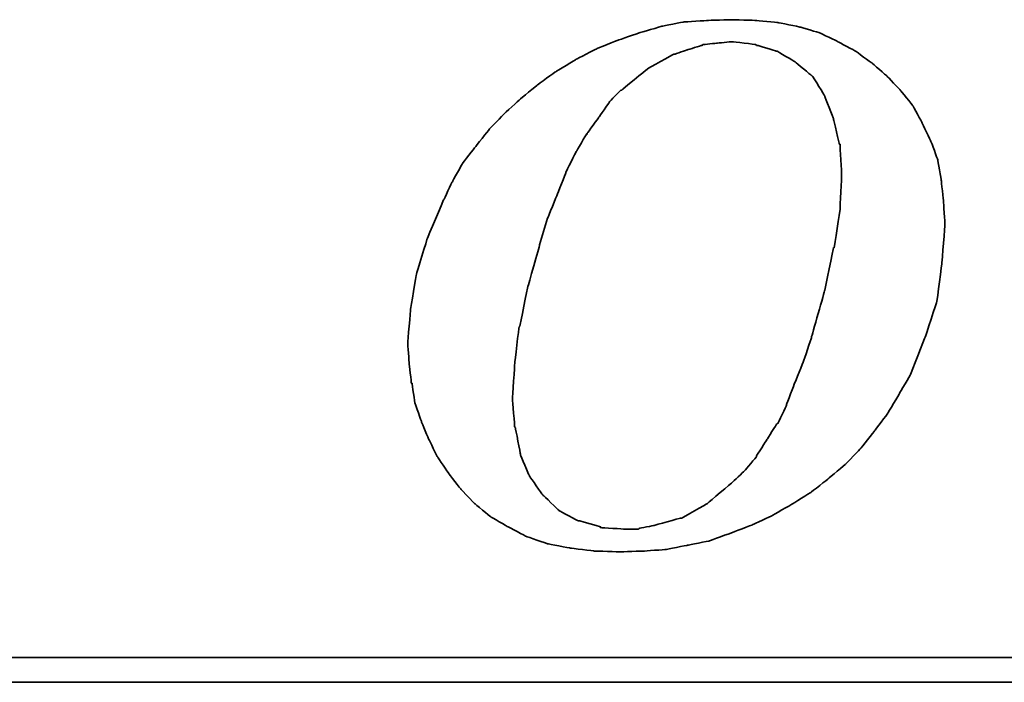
# Model space of a CAD drawing. Header units: millimetres. Extents: x 920 to 1152, y 73 to 164.
# Tile 33 of 51: x 1094.39 to 1098.46, y 95.73 to 98.47. Entities that reach past the tile are written whole.
import ezdxf

# ---------------------------------------------------------------- set-up
doc = ezdxf.new("R2010")
doc.units = ezdxf.units.MM
doc.header["$LTSCALE"] = 0.15
doc.layers.add('DIM', color=4, linetype='CONTINUOUS')
doc.layers.add('layer 1', color=7, linetype='CONTINUOUS')

# ---------------------------------------------------------------- blocks, each defined once
blk = doc.blocks.new('TBI MOTION logo(完整正式版)')
at = {"layer": 'layer 1', "color": 22, "lineweight": 35}
for points, knots in [([(-11.34375, -6.98375), (-11.34375, -6.98375), (-10.91375, -7.43875), (-10.91375, -7.43875), (-10.91375, -7.43875), (-10.91375, -7.43875), (-10.38625, -7.87125), (-10.38625, -7.87125), (-10.38625, -7.87125), (-10.38625, -7.87125), (-9.81125, -8.20375), (-9.81125, -8.20375), (-9.81125, -8.20375), (-9.81125, -8.20375), (-9.21125, -8.51875), (-9.21125, -8.51875), (-9.21125, -8.51875), (-9.21125, -8.51875), (-8.51625, -8.75875), (-8.51625, -8.75875), (-8.51625, -8.75875), (-8.51625, -8.75875), (-7.77125, -8.90375), (-7.77125, -8.90375), (-7.77125, -8.90375), (-7.77125, -8.90375), (-6.97875, -8.99875), (-6.97875, -8.99875), (-6.97875, -8.99875), (-6.97875, -8.99875), (-6.14125, -9.02375), (-6.14125, -9.02375), (-6.14125, -9.02375), (-6.14125, -9.02375), (-5.37125, -8.99875), (-5.37125, -8.99875), (-5.37125, -8.99875), (-5.37125, -8.99875), (-4.65375, -8.94875), (-4.65375, -8.94875), (-4.65375, -8.94875), (-4.65375, -8.94875), (-3.93375, -8.80625), (-3.93375, -8.80625), (-3.93375, -8.80625), (-3.93375, -8.80625), (-3.21375, -8.66375), (-3.21375, -8.66375), (-3.21375, -8.66375), (-3.21375, -8.66375), (-2.49375, -8.39875), (-2.49375, -8.39875), (-2.49375, -8.39875), (-2.49375, -8.39875), (-1.79875, -8.13375), (-1.79875, -8.13375), (-1.79875, -8.13375), (-1.79875, -8.13375), (-1.17375, -7.84375), (-1.17375, -7.84375), (-1.17375, -7.84375), (-1.17375, -7.84375), (-0.52375, -7.46375), (-0.52375, -7.46375), (-0.52375, -7.46375), (-0.52375, -7.46375), (0.10124, -7.07875), (0.10124, -7.07875), (0.10124, -7.07875), (0.10124, -7.07875), (0.67625, -6.62375), (0.67625, -6.62375), (0.67625, -6.62375), (0.67625, -6.62375), (1.24874, -6.14375), (1.24874, -6.14375), (1.24874, -6.14375), (1.24874, -6.14375), (1.72874, -5.64125), (1.72874, -5.64125), (1.72874, -5.64125), (1.72874, -5.64125), (2.18624, -5.06375), (2.18624, -5.06375), (2.18624, -5.06375), (2.18624, -5.06375), (2.61625, -4.48874), (2.61625, -4.48874), (2.61625, -4.48874), (2.61625, -4.48874), (3.00125, -3.83874), (3.00125, -3.83874), (3.00125, -3.83874), (3.00125, -3.83874), (3.36124, -3.21374), (3.36124, -3.21374), (3.36124, -3.21374), (3.36124, -3.21374), (3.84374, -1.99125), (3.84374, -1.99125), (3.84374, -1.99125), (3.84374, -1.99125), (4.22625, -0.81875), (4.22625, -0.81875), (4.22625, -0.81875), (4.22625, -0.81875), (4.39125, 0.45624), (4.39125, 0.45624), (4.39125, 0.45624), (4.39125, 0.45624), (4.48874, 1.70124), (4.48874, 1.70124), (4.48874, 1.70124), (4.48874, 1.70124), (4.43874, 2.44625), (4.43874, 2.44625), (4.43874, 2.44625), (4.43874, 2.44625), (4.36874, 3.14125), (4.36874, 3.14125), (4.36874, 3.14125), (4.36874, 3.14125), (4.25125, 3.81125), (4.25125, 3.81125), (4.25125, 3.81125), (4.25125, 3.81125), (4.03124, 4.41125), (4.03124, 4.41125), (4.03124, 4.41125), (4.03124, 4.41125), (3.74374, 5.01125), (3.74374, 5.01125), (3.74374, 5.01125), (3.74374, 5.01125), (3.43124, 5.58875), (3.43124, 5.58875), (3.43124, 5.58875), (3.43124, 5.58875), (3.02625, 6.09125), (3.02625, 6.09125), (3.02625, 6.09125), (3.02625, 6.09125), (2.59374, 6.54875), (2.59374, 6.54875), (2.59374, 6.54875), (2.59374, 6.54875), (2.09124, 6.98125), (2.09124, 6.98125), (2.09124, 6.98125), (2.09124, 6.98125), (1.56124, 7.36625), (1.56124, 7.36625), (1.56124, 7.36625), (1.56124, 7.36625), (0.98624, 7.67625), (0.98624, 7.67625), (0.98624, 7.67625), (0.98624, 7.67625), (0.38624, 7.96375), (0.38624, 7.96375), (0.38624, 7.96375), (0.38624, 7.96375), (-0.25875, 8.15625), (-0.25875, 8.15625), (-0.25875, 8.15625), (-0.25875, 8.15625), (-0.98125, 8.30125), (-0.98125, 8.30125), (-0.98125, 8.30125), (-0.98125, 8.30125), (-1.70124, 8.37125), (-1.70124, 8.37125), (-1.70124, 8.37125), (-1.70124, 8.37125), (-2.49375, 8.39624), (-2.49375, 8.39624), (-2.49375, 8.39624), (-2.49375, 8.39624), (-3.28625, 8.37125), (-3.28625, 8.37125), (-3.28625, 8.37125), (-3.28625, 8.37125), (-4.05125, 8.32125), (-4.05125, 8.32125), (-4.05125, 8.32125), (-4.05125, 8.32125), (-4.77375, 8.18125), (-4.77375, 8.18125), (-4.77375, 8.18125), (-4.77375, 8.18125), (-5.51625, 7.96375), (-5.51625, 7.96375), (-5.51625, 7.96375), (-5.51625, 7.96375), (-6.21125, 7.72625), (-6.21125, 7.72625), (-6.21125, 7.72625), (-6.21125, 7.72625), (-6.92875, 7.43625), (-6.92875, 7.43625), (-6.92875, 7.43625), (-6.92875, 7.43625), (-7.57875, 7.10125), (-7.57875, 7.10125), (-7.57875, 7.10125), (-7.57875, 7.10125), (-8.24875, 6.69125), (-8.24875, 6.69125), (-8.24875, 6.69125), (-8.24875, 6.69125), (-8.84875, 6.26125), (-8.84875, 6.26125), (-8.84875, 6.26125), (-8.84875, 6.26125), (-9.42625, 5.78125), (-9.42625, 5.78125), (-9.42625, 5.78125), (-9.42625, 5.78125), (-9.95375, 5.30125), (-9.95375, 5.30125), (-9.95375, 5.30125), (-9.95375, 5.30125), (-10.43375, 4.79624), (-10.43375, 4.79624), (-10.43375, 4.79624), (-10.43375, 4.79624), (-10.88875, 4.22125), (-10.88875, 4.22125), (-10.88875, 4.22125), (-10.88875, 4.22125), (-11.29875, 3.69375), (-11.29875, 3.69375), (-11.29875, 3.69375), (-11.29875, 3.69375), (-11.63375, 3.09125), (-11.63375, 3.09125), (-11.63375, 3.09125), (-11.63375, 3.09125), (-11.91875, 2.49625), (-11.91875, 2.49625), (-11.91875, 2.49625), (-11.91875, 2.49625), (-12.44875, 1.24625), (-12.44875, 1.24625), (-12.44875, 1.24625), (-12.44875, 1.24625), (-12.80875, 0.06874), (-12.80875, 0.06874), (-12.80875, 0.06874), (-12.80875, 0.06874), (-12.99875, -1.07875), (-12.99875, -1.07875), (-12.99875, -1.07875), (-12.99875, -1.07875), (-13.09375, -2.18375), (-13.09375, -2.18375), (-13.09375, -2.18375), (-13.09375, -2.18375), (-13.04875, -2.85375), (-13.04875, -2.85375), (-13.04875, -2.85375), (-13.04875, -2.85375), (-12.97375, -3.50375), (-12.97375, -3.50375), (-12.97375, -3.50375), (-12.97375, -3.50375), (-12.95375, -3.50375), (-12.95375, -3.50375), (-12.95375, -3.50375), (-12.95375, -3.50375), (-12.85375, -4.17375), (-12.85375, -4.17375), (-12.85375, -4.17375), (-12.85375, -4.17375), (-12.63875, -4.77624), (-12.63875, -4.77624), (-12.63875, -4.77624), (-12.63875, -4.77624), (-12.39875, -5.35125), (-12.39875, -5.35125), (-12.39875, -5.35125), (-12.39875, -5.35125), (-12.11375, -5.92875), (-12.11375, -5.92875), (-12.11375, -5.92875), (-12.11375, -5.92875), (-11.75375, -6.45375), (-11.75375, -6.45375), (-11.75375, -6.45375), (-11.75375, -6.45375), (-11.34375, -6.98375), (-11.34375, -6.98375)], [0, 0, 0, 0, 0.01369863, 0.01369863, 0.01369863, 0.01369864, 0.02739726, 0.02739726, 0.02739726, 0.02739727, 0.04109589, 0.04109589, 0.04109589, 0.0410959, 0.05479452, 0.05479452, 0.05479452, 0.05479453, 0.06849315, 0.06849315, 0.06849315, 0.06849316, 0.08219178, 0.08219178, 0.08219178, 0.08219179, 0.09589041, 0.09589041, 0.09589041, 0.09589042, 0.10958904, 0.10958904, 0.10958904, 0.10958905, 0.12328767, 0.12328767, 0.12328767, 0.12328768, 0.1369863, 0.1369863, 0.1369863, 0.13698631, 0.15068493, 0.15068493, 0.15068493, 0.15068494, 0.16438356, 0.16438356, 0.16438356, 0.16438357, 0.17808219, 0.17808219, 0.17808219, 0.1780822, 0.19178082, 0.19178082, 0.19178082, 0.19178083, 0.20547945, 0.20547945, 0.20547945, 0.20547946, 0.21917808, 0.21917808, 0.21917808, 0.21917809, 0.23287671, 0.23287671, 0.23287671, 0.23287672, 0.24657534, 0.24657534, 0.24657534, 0.24657535, 0.26027397, 0.26027397, 0.26027397, 0.26027398, 0.2739726, 0.2739726, 0.2739726, 0.27397261, 0.28767123, 0.28767123, 0.28767123, 0.28767124, 0.30136986, 0.30136986, 0.30136986, 0.30136987, 0.31506849, 0.31506849, 0.31506849, 0.3150685, 0.32876712, 0.32876712, 0.32876712, 0.32876713, 0.34246575, 0.34246575, 0.34246575, 0.34246576, 0.35616438, 0.35616438, 0.35616438, 0.35616439, 0.36986301, 0.36986301, 0.36986301, 0.36986302, 0.38356164, 0.38356164, 0.38356164, 0.38356165, 0.39726027, 0.39726027, 0.39726027, 0.39726028, 0.4109589, 0.4109589, 0.4109589, 0.41095891, 0.42465753, 0.42465753, 0.42465753, 0.42465754, 0.43835616, 0.43835616, 0.43835616, 0.43835617, 0.45205479, 0.45205479, 0.45205479, 0.4520548, 0.46575342, 0.46575342, 0.46575342, 0.46575343, 0.47945205, 0.47945205, 0.47945205, 0.47945206, 0.49315068, 0.49315068, 0.49315068, 0.49315069, 0.50684932, 0.50684932, 0.50684932, 0.50684933, 0.52054795, 0.52054795, 0.52054795, 0.52054796, 0.53424658, 0.53424658, 0.53424658, 0.53424659, 0.54794521, 0.54794521, 0.54794521, 0.54794522, 0.56164384, 0.56164384, 0.56164384, 0.56164385, 0.57534247, 0.57534247, 0.57534247, 0.57534248, 0.5890411, 0.5890411, 0.5890411, 0.58904111, 0.60273973, 0.60273973, 0.60273973, 0.60273974, 0.61643836, 0.61643836, 0.61643836, 0.61643837, 0.63013699, 0.63013699, 0.63013699, 0.630137, 0.64383562, 0.64383562, 0.64383562, 0.64383563, 0.65753425, 0.65753425, 0.65753425, 0.65753426, 0.67123288, 0.67123288, 0.67123288, 0.67123289, 0.68493151, 0.68493151, 0.68493151, 0.68493152, 0.69863014, 0.69863014, 0.69863014, 0.69863015, 0.71232877, 0.71232877, 0.71232877, 0.71232878, 0.7260274, 0.7260274, 0.7260274, 0.72602741, 0.73972603, 0.73972603, 0.73972603, 0.73972604, 0.75342466, 0.75342466, 0.75342466, 0.75342467, 0.76712329, 0.76712329, 0.76712329, 0.7671233, 0.78082192, 0.78082192, 0.78082192, 0.78082193, 0.79452055, 0.79452055, 0.79452055, 0.79452056, 0.80821918, 0.80821918, 0.80821918, 0.80821919, 0.82191781, 0.82191781, 0.82191781, 0.82191782, 0.83561644, 0.83561644, 0.83561644, 0.83561645, 0.84931507, 0.84931507, 0.84931507, 0.84931508, 0.8630137, 0.8630137, 0.8630137, 0.86301371, 0.87671233, 0.87671233, 0.87671233, 0.87671234, 0.89041096, 0.89041096, 0.89041096, 0.89041097, 0.90410959, 0.90410959, 0.90410959, 0.9041096, 0.91780822, 0.91780822, 0.91780822, 0.91780823, 0.93150685, 0.93150685, 0.93150685, 0.93150686, 0.94520548, 0.94520548, 0.94520548, 0.94520549, 0.95890411, 0.95890411, 0.95890411, 0.95890412, 0.97260274, 0.97260274, 0.97260274, 0.97260275, 0.98630137, 0.98630137, 0.98630137, 0.98630138, 1, 1, 1, 1]), ([(-8.77875, 1.03124), (-8.77875, 1.03124), (-8.51625, 1.89625), (-8.51625, 1.89625), (-8.51625, 1.89625), (-8.51625, 1.89625), (-8.20375, 2.66375), (-8.20375, 2.66375), (-8.20375, 2.66375), (-8.20375, 2.66375), (-7.91625, 3.38125), (-7.91625, 3.38125), (-7.91625, 3.38125), (-7.91625, 3.38125), (-7.91625, 3.40624), (-7.91625, 3.40624), (-7.91625, 3.40624), (-7.91625, 3.40624), (-7.57875, 4.07624), (-7.57875, 4.07624), (-7.57875, 4.07624), (-7.57875, 4.07624), (-7.24375, 4.65125), (-7.24375, 4.65125), (-7.24375, 4.65125), (-7.24375, 4.65125), (-7.21875, 4.65125), (-7.21875, 4.65125), (-7.21875, 4.65125), (-7.21875, 4.65125), (-7.21875, 4.67624), (-7.21875, 4.67624), (-7.21875, 4.67624), (-7.21875, 4.67624), (-6.83625, 5.20375), (-6.83625, 5.20375), (-6.83625, 5.20375), (-6.83625, 5.20375), (-6.49875, 5.68625), (-6.49875, 5.68625), (-6.49875, 5.68625), (-6.49875, 5.68625), (-6.49875, 5.70625), (-6.49875, 5.70625), (-6.49875, 5.70625), (-6.49875, 5.70625), (-6.11625, 6.09125), (-6.11625, 6.09125), (-6.11625, 6.09125), (-6.11625, 6.09125), (-6.09125, 6.09125), (-6.09125, 6.09125), (-6.09125, 6.09125), (-6.09125, 6.09125), (-5.27375, 6.76625), (-5.27375, 6.76625), (-5.27375, 6.76625), (-5.27375, 6.76625), (-5.24875, 6.76625), (-5.24875, 6.76625), (-5.24875, 6.76625), (-5.24875, 6.76625), (-5.24875, 6.78625), (-5.24875, 6.78625), (-5.24875, 6.78625), (-5.24875, 6.78625), (-4.38875, 7.26624), (-4.38875, 7.26624), (-4.38875, 7.26624), (-4.38875, 7.26624), (-4.36125, 7.26624), (-4.36125, 7.26624), (-4.36125, 7.26624), (-4.36125, 7.26624), (-3.93375, 7.41125), (-3.93375, 7.41125), (-3.93375, 7.41125), (-3.93375, 7.41125), (-3.47375, 7.55625), (-3.47375, 7.55625), (-3.47375, 7.55625), (-3.47375, 7.55625), (-3.45375, 7.55625), (-3.45375, 7.55625), (-3.45375, 7.55625), (-3.45375, 7.55625), (-3.42875, 7.58124), (-3.42875, 7.58124), (-3.42875, 7.58124), (-3.42875, 7.58124), (-2.97375, 7.62625), (-2.97375, 7.62625), (-2.97375, 7.62625), (-2.97375, 7.62625), (-2.49375, 7.67625), (-2.49375, 7.67625), (-2.49375, 7.67625), (-2.49375, 7.67625), (-2.46875, 7.67625), (-2.46875, 7.67625), (-2.46875, 7.67625), (-2.46875, 7.67625), (-1.70124, 7.58124), (-1.70124, 7.58124), (-1.70124, 7.58124), (-1.70124, 7.58124), (-1.67875, 7.55625), (-1.67875, 7.55625), (-1.67875, 7.55625), (-1.67875, 7.55625), (-1.65375, 7.55625), (-1.65375, 7.55625), (-1.65375, 7.55625), (-1.65375, 7.55625), (-1.03125, 7.36625), (-1.03125, 7.36625), (-1.03125, 7.36625), (-1.03125, 7.36625), (-1.00625, 7.36625), (-1.00625, 7.36625), (-1.00625, 7.36625), (-1.00625, 7.36625), (-0.43124, 7.02624), (-0.43124, 7.02624), (-0.43124, 7.02624), (-0.43124, 7.02624), (-0.40625, 7.00624), (-0.40625, 7.00624), (-0.40625, 7.00624), (-0.40625, 7.00624), (0.12124, 6.57124), (0.12124, 6.57124), (0.12124, 6.57124), (0.12124, 6.57124), (0.14624, 6.54875), (0.14624, 6.54875), (0.14624, 6.54875), (0.14624, 6.54875), (0.17124, 6.52375), (0.17124, 6.52375), (0.17124, 6.52375), (0.17124, 6.52375), (0.55625, 5.89875), (0.55625, 5.89875), (0.55625, 5.89875), (0.55625, 5.89875), (0.55625, 5.87625), (0.55625, 5.87625), (0.55625, 5.87625), (0.55625, 5.87625), (0.84124, 5.15625), (0.84124, 5.15625), (0.84124, 5.15625), (0.84124, 5.15625), (0.84124, 5.13125), (0.84124, 5.13125), (0.84124, 5.13125), (0.84124, 5.13125), (1.03624, 4.31875), (1.03624, 4.31875), (1.03624, 4.31875), (1.03624, 4.31875), (1.05624, 4.31875), (1.05624, 4.31875), (1.05624, 4.31875), (1.05624, 4.31875), (1.05624, 4.29125), (1.05624, 4.29125), (1.05624, 4.29125), (1.05624, 4.29125), (1.10625, 3.33125), (1.10625, 3.33125), (1.10625, 3.33125), (1.10625, 3.33125), (1.10625, 3.30875), (1.10625, 3.30875), (1.10625, 3.30875), (1.10625, 3.30875), (1.05624, 2.20624), (1.05624, 2.20624), (1.05624, 2.20624), (1.05624, 2.20624), (1.05624, 2.18124), (1.05624, 2.18124), (1.05624, 2.18124), (1.05624, 2.18124), (0.86624, 0.93624), (0.86624, 0.93624), (0.86624, 0.93624), (0.86624, 0.93624), (0.84124, 0.93624), (0.84124, 0.93624), (0.84124, 0.93624), (0.84124, 0.93624), (0.55625, -0.45874), (0.55625, -0.45874), (0.55625, -0.45874), (0.55625, -0.45874), (0.12124, -1.99125), (0.12124, -1.99125), (0.12124, -1.99125), (0.12124, -1.99125), (0.12124, -2.01874), (0.12124, -2.01874), (0.12124, -2.01874), (0.12124, -2.01874), (-0.13874, -2.78375), (-0.13874, -2.78375), (-0.13874, -2.78375), (-0.13874, -2.78375), (-0.43124, -3.50375), (-0.43124, -3.50375), (-0.43124, -3.50375), (-0.43124, -3.50375), (-0.69375, -4.19875), (-0.69375, -4.19875), (-0.69375, -4.19875), (-0.69375, -4.19875), (-0.69375, -4.22375), (-0.69375, -4.22375), (-0.69375, -4.22375), (-0.69375, -4.22375), (-0.98125, -4.82374), (-0.98125, -4.82374), (-0.98125, -4.82374), (-0.98125, -4.82374), (-1.00625, -4.82374), (-1.00625, -4.82374), (-1.00625, -4.82374), (-1.00625, -4.82374), (-1.33875, -5.35125), (-1.33875, -5.35125), (-1.33875, -5.35125), (-1.33875, -5.35125), (-1.67875, -5.87875), (-1.67875, -5.87875), (-1.67875, -5.87875), (-1.67875, -5.87875), (-1.67875, -5.90375), (-1.67875, -5.90375), (-1.67875, -5.90375), (-1.67875, -5.90375), (-2.05875, -6.35875), (-2.05875, -6.35875), (-2.05875, -6.35875), (-2.05875, -6.35875), (-2.08375, -6.38375), (-2.08375, -6.38375), (-2.08375, -6.38375), (-2.08375, -6.38375), (-2.46875, -6.74375), (-2.46875, -6.74375), (-2.46875, -6.74375), (-2.46875, -6.74375), (-3.25875, -7.41625), (-3.25875, -7.41625), (-3.25875, -7.41625), (-3.25875, -7.41625), (-3.28625, -7.43875), (-3.28625, -7.43875), (-3.28625, -7.43875), (-3.28625, -7.43875), (-4.12375, -7.91875), (-4.12375, -7.91875), (-4.12375, -7.91875), (-4.12375, -7.91875), (-4.14875, -7.91875), (-4.14875, -7.91875), (-4.14875, -7.91875), (-4.14875, -7.91875), (-4.17125, -7.91875), (-4.17125, -7.91875), (-4.17125, -7.91875), (-4.17125, -7.91875), (-5.03375, -8.15875), (-5.03375, -8.15875), (-5.03375, -8.15875), (-5.03375, -8.15875), (-5.51625, -8.25625), (-5.51625, -8.25625), (-5.51625, -8.25625), (-5.51625, -8.25625), (-5.54125, -8.27875), (-5.54125, -8.27875), (-5.54125, -8.27875), (-5.54125, -8.27875), (-5.56375, -8.27875), (-5.56375, -8.27875), (-5.56375, -8.27875), (-5.56375, -8.27875), (-5.99625, -8.27875), (-5.99625, -8.27875), (-5.99625, -8.27875), (-5.99625, -8.27875), (-6.76375, -8.23125), (-6.76375, -8.23125), (-6.76375, -8.23125), (-6.76375, -8.23125), (-6.78875, -8.23125), (-6.78875, -8.23125), (-6.78875, -8.23125), (-6.78875, -8.23125), (-6.78875, -8.20375), (-6.78875, -8.20375), (-6.78875, -8.20375), (-6.78875, -8.20375), (-7.45875, -8.01375), (-7.45875, -8.01375), (-7.45875, -8.01375), (-7.45875, -8.01375), (-7.48375, -8.01375), (-7.48375, -8.01375), (-7.48375, -8.01375), (-7.48375, -8.01375), (-7.50875, -8.01375), (-7.50875, -8.01375), (-7.50875, -8.01375), (-7.50875, -8.01375), (-8.13125, -7.67875), (-8.13125, -7.67875), (-8.13125, -7.67875), (-8.13125, -7.67875), (-8.15625, -7.65375), (-8.15625, -7.65375), (-8.15625, -7.65375), (-8.15625, -7.65375), (-8.65875, -7.17375), (-8.65875, -7.17375), (-8.65875, -7.17375), (-8.65875, -7.17375), (-8.68375, -7.14875), (-8.68375, -7.14875), (-8.68375, -7.14875), (-8.68375, -7.14875), (-9.08875, -6.57375), (-9.08875, -6.57375), (-9.08875, -6.57375), (-9.08875, -6.57375), (-9.11375, -6.54875), (-9.11375, -6.54875), (-9.11375, -6.54875), (-9.11375, -6.54875), (-9.11375, -6.52875), (-9.11375, -6.52875), (-9.11375, -6.52875), (-9.11375, -6.52875), (-9.40375, -5.85375), (-9.40375, -5.85375), (-9.40375, -5.85375), (-9.40375, -5.85375), (-9.40375, -5.82875), (-9.40375, -5.82875), (-9.40375, -5.82875), (-9.40375, -5.82875), (-9.56875, -4.96875), (-9.56875, -4.96875), (-9.56875, -4.96875), (-9.56875, -4.96875), (-9.59375, -4.94375), (-9.59375, -4.94375), (-9.59375, -4.94375), (-9.59375, -4.94375), (-9.66375, -4.03375), (-9.66375, -4.03375), (-9.66375, -4.03375), (-9.66375, -4.03375), (-9.66375, -4.00875), (-9.66375, -4.00875), (-9.66375, -4.00875), (-9.66375, -4.00875), (-9.59375, -2.85375), (-9.59375, -2.85375), (-9.59375, -2.85375), (-9.59375, -2.85375), (-9.45125, -1.65875), (-9.45125, -1.65875), (-9.45125, -1.65875), (-9.45125, -1.65875), (-9.42625, -1.63375), (-9.42625, -1.63375), (-9.42625, -1.63375), (-9.42625, -1.63375), (-9.16125, -0.33875), (-9.16125, -0.33875), (-9.16125, -0.33875), (-9.16125, -0.33875), (-8.77875, 1.00624), (-8.77875, 1.00624), (-8.77875, 1.00624), (-8.77875, 1.00624), (-8.77875, 1.03124), (-8.77875, 1.03124)], [0, 0, 0, 0, 0.01020408, 0.01020408, 0.01020408, 0.01020409, 0.02040816, 0.02040816, 0.02040816, 0.02040817, 0.03061224, 0.03061224, 0.03061224, 0.03061225, 0.04081633, 0.04081633, 0.04081633, 0.04081634, 0.05102041, 0.05102041, 0.05102041, 0.05102042, 0.06122449, 0.06122449, 0.06122449, 0.0612245, 0.07142857, 0.07142857, 0.07142857, 0.07142858, 0.08163265, 0.08163265, 0.08163265, 0.08163266, 0.09183673, 0.09183673, 0.09183673, 0.09183674, 0.10204082, 0.10204082, 0.10204082, 0.10204083, 0.1122449, 0.1122449, 0.1122449, 0.11224491, 0.12244898, 0.12244898, 0.12244898, 0.12244899, 0.13265306, 0.13265306, 0.13265306, 0.13265307, 0.14285714, 0.14285714, 0.14285714, 0.14285715, 0.15306122, 0.15306122, 0.15306122, 0.15306123, 0.16326531, 0.16326531, 0.16326531, 0.16326532, 0.17346939, 0.17346939, 0.17346939, 0.1734694, 0.18367347, 0.18367347, 0.18367347, 0.18367348, 0.19387755, 0.19387755, 0.19387755, 0.19387756, 0.20408163, 0.20408163, 0.20408163, 0.20408164, 0.21428571, 0.21428571, 0.21428571, 0.21428572, 0.2244898, 0.2244898, 0.2244898, 0.22448981, 0.23469388, 0.23469388, 0.23469388, 0.23469389, 0.24489796, 0.24489796, 0.24489796, 0.24489797, 0.25510204, 0.25510204, 0.25510204, 0.25510205, 0.26530612, 0.26530612, 0.26530612, 0.26530613, 0.2755102, 0.2755102, 0.2755102, 0.27551021, 0.28571429, 0.28571429, 0.28571429, 0.2857143, 0.29591837, 0.29591837, 0.29591837, 0.29591838, 0.30612245, 0.30612245, 0.30612245, 0.30612246, 0.31632653, 0.31632653, 0.31632653, 0.31632654, 0.32653061, 0.32653061, 0.32653061, 0.32653062, 0.33673469, 0.33673469, 0.33673469, 0.3367347, 0.34693878, 0.34693878, 0.34693878, 0.34693879, 0.35714286, 0.35714286, 0.35714286, 0.35714287, 0.36734694, 0.36734694, 0.36734694, 0.36734695, 0.37755102, 0.37755102, 0.37755102, 0.37755103, 0.3877551, 0.3877551, 0.3877551, 0.38775511, 0.39795918, 0.39795918, 0.39795918, 0.39795919, 0.40816327, 0.40816327, 0.40816327, 0.40816328, 0.41836735, 0.41836735, 0.41836735, 0.41836736, 0.42857143, 0.42857143, 0.42857143, 0.42857144, 0.43877551, 0.43877551, 0.43877551, 0.43877552, 0.44897959, 0.44897959, 0.44897959, 0.4489796, 0.45918367, 0.45918367, 0.45918367, 0.45918368, 0.46938776, 0.46938776, 0.46938776, 0.46938777, 0.47959184, 0.47959184, 0.47959184, 0.47959185, 0.48979592, 0.48979592, 0.48979592, 0.48979593, 0.5, 0.5, 0.5, 0.50000001, 0.51020408, 0.51020408, 0.51020408, 0.51020409, 0.52040816, 0.52040816, 0.52040816, 0.52040817, 0.53061224, 0.53061224, 0.53061224, 0.53061225, 0.54081633, 0.54081633, 0.54081633, 0.54081634, 0.55102041, 0.55102041, 0.55102041, 0.55102042, 0.56122449, 0.56122449, 0.56122449, 0.5612245, 0.57142857, 0.57142857, 0.57142857, 0.57142858, 0.58163265, 0.58163265, 0.58163265, 0.58163266, 0.59183673, 0.59183673, 0.59183673, 0.59183674, 0.60204082, 0.60204082, 0.60204082, 0.60204083, 0.6122449, 0.6122449, 0.6122449, 0.61224491, 0.62244898, 0.62244898, 0.62244898, 0.62244899, 0.63265306, 0.63265306, 0.63265306, 0.63265307, 0.64285714, 0.64285714, 0.64285714, 0.64285715, 0.65306122, 0.65306122, 0.65306122, 0.65306123, 0.66326531, 0.66326531, 0.66326531, 0.66326532, 0.67346939, 0.67346939, 0.67346939, 0.6734694, 0.68367347, 0.68367347, 0.68367347, 0.68367348, 0.69387755, 0.69387755, 0.69387755, 0.69387756, 0.70408163, 0.70408163, 0.70408163, 0.70408164, 0.71428571, 0.71428571, 0.71428571, 0.71428572, 0.7244898, 0.7244898, 0.7244898, 0.72448981, 0.73469388, 0.73469388, 0.73469388, 0.73469389, 0.74489796, 0.74489796, 0.74489796, 0.74489797, 0.75510204, 0.75510204, 0.75510204, 0.75510205, 0.76530612, 0.76530612, 0.76530612, 0.76530613, 0.7755102, 0.7755102, 0.7755102, 0.77551021, 0.78571429, 0.78571429, 0.78571429, 0.7857143, 0.79591837, 0.79591837, 0.79591837, 0.79591838, 0.80612245, 0.80612245, 0.80612245, 0.80612246, 0.81632653, 0.81632653, 0.81632653, 0.81632654, 0.82653061, 0.82653061, 0.82653061, 0.82653062, 0.83673469, 0.83673469, 0.83673469, 0.8367347, 0.84693878, 0.84693878, 0.84693878, 0.84693879, 0.85714286, 0.85714286, 0.85714286, 0.85714287, 0.86734694, 0.86734694, 0.86734694, 0.86734695, 0.87755102, 0.87755102, 0.87755102, 0.87755103, 0.8877551, 0.8877551, 0.8877551, 0.88775511, 0.89795918, 0.89795918, 0.89795918, 0.89795919, 0.90816327, 0.90816327, 0.90816327, 0.90816328, 0.91836735, 0.91836735, 0.91836735, 0.91836736, 0.92857143, 0.92857143, 0.92857143, 0.92857144, 0.93877551, 0.93877551, 0.93877551, 0.93877552, 0.94897959, 0.94897959, 0.94897959, 0.9489796, 0.95918367, 0.95918367, 0.95918367, 0.95918368, 0.96938776, 0.96938776, 0.96938776, 0.96938777, 0.97959184, 0.97959184, 0.97959184, 0.97959185, 0.98979592, 0.98979592, 0.98979592, 0.98979593, 1, 1, 1, 1]), ([(75.90875, -9.47875), (75.90875, -9.47875), (75.90875, -12.28625), (75.90875, -12.28625), (75.90875, -12.28625), (75.90875, -12.28625), (75.90875, -12.47875), (75.90875, -12.47875), (75.90875, -12.47875), (75.90875, -12.47875), (75.71625, -12.47875), (75.71625, -12.47875), (75.71625, -12.47875), (75.71625, -12.47875), (-88.32875, -12.47875), (-88.32875, -12.47875), (-88.32875, -12.47875), (-88.32875, -12.47875), (-88.32875, -13.29375), (-88.32875, -13.29375), (-88.32875, -13.29375), (-88.32875, -13.29375), (82.89125, -13.29375), (82.89125, -13.29375), (82.89125, -13.29375), (82.89125, -13.29375), (75.90875, -9.47875), (75.90875, -9.47875)], [0, 0, 0, 0, 0.14285714, 0.14285714, 0.14285714, 0.14285715, 0.28571429, 0.28571429, 0.28571429, 0.2857143, 0.42857143, 0.42857143, 0.42857143, 0.42857144, 0.57142857, 0.57142857, 0.57142857, 0.57142858, 0.71428571, 0.71428571, 0.71428571, 0.71428572, 0.85714286, 0.85714286, 0.85714286, 0.85714287, 1, 1, 1, 1])]:
    blk.add_open_spline(points, degree=3, knots=knots, dxfattribs=at)

msp = doc.modelspace()

# ---------------------------------------------------------------- block references
at = {"layer": 'DIM', "color": 7, "xscale": 0.1265115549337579, "yscale": 0.1265115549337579, "zscale": 0.1265115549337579}
msp.add_blockref('TBI MOTION logo(完整正式版)', (1097.6504, 97.4094), dxfattribs=at)

doc.saveas('drawing.dxf')
